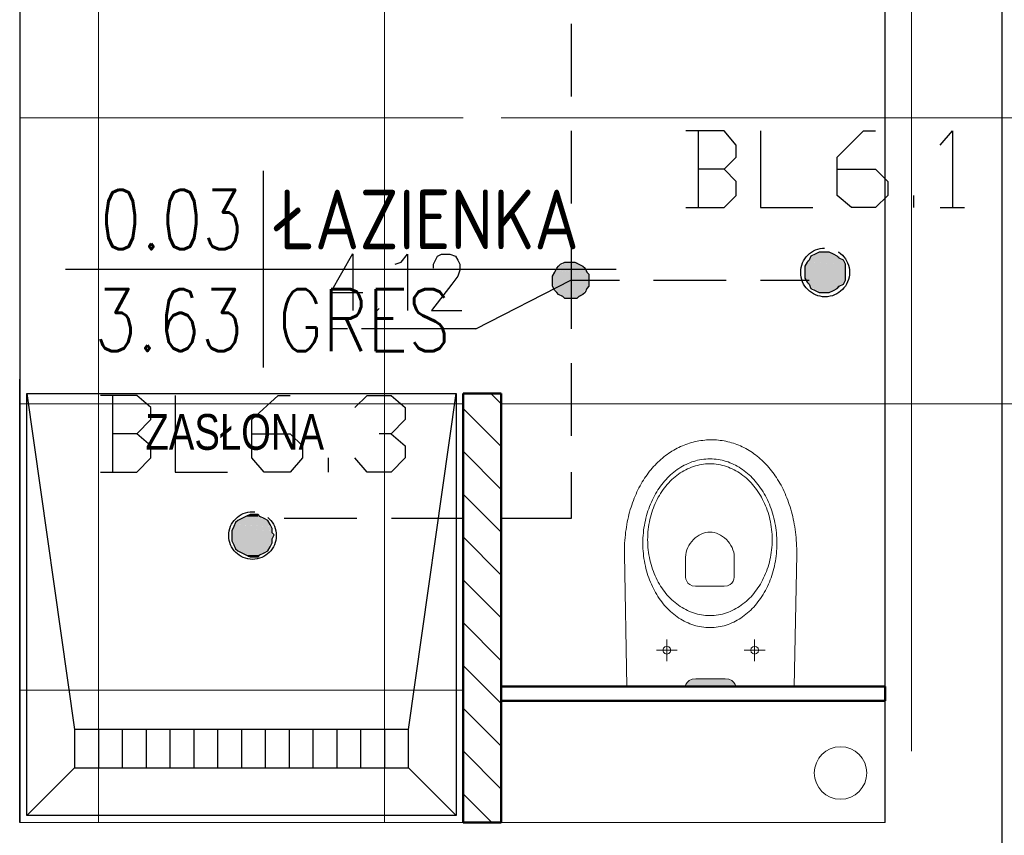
# Model space of a CAD drawing. Header units: millimetres. Extents: x 282377 to 1404227, y -783705 to 1038705.
# Tile 228 of 243: x 386369 to 386576, y 8814 to 8985. Entities that reach past the tile are written whole.
import ezdxf
from ezdxf.enums import TextEntityAlignment as Align

# ---------------------------------------------------------------- set-up
doc = ezdxf.new("R2010")
doc.units = ezdxf.units.MM
doc.linetypes.add('ACAD_ISO08W100', pattern=[36, 24, -3, 6, -3])
doc.layers.add('!!ELEKTRYKA', color=7, linetype='Continuous')
doc.styles.add('BIKTC', font='bikromsw.shx', dxfattribs={"width": 0.8})
doc.styles.add('ROMANS', font='romans', dxfattribs={"width": 0.7})

# ---------------------------------------------------------------- blocks, each defined once
blk = doc.blocks.new('bikmet')
blk.add_line((0, 1.65), (0, -1.65))
at = {"style": 'ROMANS', "width": 0.8}
blk.add_attdef('NRPOM', text='', height=1, dxfattribs=at).set_placement((-0.333, 0.333), align=Align.RIGHT)
blk.add_attdef('NWAPOM', (0.25, 0.333), '', height=1, dxfattribs=at)
blk.add_attdef('PODLOGA', text='', height=1.042, dxfattribs=at).set_placement((0.25, -0.333), align=Align.TOP_LEFT)
blk.add_attdef('RAREA', text='', height=1.042, dxfattribs=at).set_placement((-0.333, -0.333), align=Align.TOP_RIGHT)

msp = doc.modelspace()

# ---------------------------------------------------------------- hatches: boundary and pattern name
at = {"layer": '!!ELEKTRYKA', "lineweight": 18}
h = msp.add_hatch(color=252, dxfattribs=at)
h.dxf.hatch_style = 1
h.paths.add_polyline_path([(386517.13, 8847.02), (386517.9, 8846.91), (386518.52, 8846.62), (386518.98, 8846.23), (386519.27, 8845.79), (386519.37, 8845.38), (386508.77, 8845.38), (386508.87, 8845.79), (386509.16, 8846.23), (386509.62, 8846.62), (386510.24, 8846.91), (386511.01, 8847.02)])

# ---------------------------------------------------------------- linework, layer by layer
at = {"layer": '!!ELEKTRYKA', "color": 252}
for p, q in [((386550.7, 8816.86), (386550.7, 9163.36)), ((386575.2, 8795.36), (386575.2, 9139.16)), ((386369.2, 8999.36), (386369.2, 8816.86)), ((386369.2, 8816.86), (386369.2, 8909.86)), ((386369.2, 8909.86), (386369.2, 8816.86)), ((386370.7, 8906.86), (386380.7, 8836.36)), ((386370.7, 8906.86), (386460.7, 8906.86)), ((386370.7, 8818.36), (386370.7, 8906.86)), ((386450.7, 8836.36), (386460.7, 8906.86)), ((386460.7, 8906.86), (386460.7, 8818.36)), ((386470.2, 8816.86), (386470.2, 8906.86)), ((386450.7, 8836.36), (386380.7, 8836.36)), ((386380.7, 8836.36), (386380.7, 8828.36)), ((386385.7, 8836.36), (386385.7, 8828.36)), ((386390.7, 8836.36), (386390.7, 8828.36)), ((386395.7, 8836.36), (386395.7, 8828.36)), ((386400.7, 8836.36), (386400.7, 8828.36)), ((386405.7, 8836.36), (386405.7, 8828.36)), ((386410.7, 8836.36), (386410.7, 8828.36)), ((386415.7, 8836.36), (386415.7, 8828.36)), ((386420.7, 8836.36), (386420.7, 8828.36)), ((386425.7, 8836.36), (386425.7, 8828.36)), ((386430.7, 8836.36), (386430.7, 8828.36)), ((386435.7, 8836.36), (386435.7, 8828.36)), ((386440.7, 8836.36), (386440.7, 8828.36)), ((386445.7, 8836.36), (386445.7, 8828.36)), ((386450.7, 8828.36), (386450.7, 8836.36)), ((386380.7, 8828.36), (386370.7, 8818.36)), ((386380.7, 8828.36), (386450.7, 8828.36)), ((386450.7, 8828.36), (386460.7, 8818.36)), ((386460.7, 8818.36), (386370.7, 8818.36))]:
    msp.add_line(p, q, dxfattribs=at)
at = {"layer": '!!ELEKTRYKA', "color": 252, "lineweight": 15, "ltscale": 15}
for p, q in [((386385.7, 8816.86), (386385.7, 8998.36)), ((386445.7, 8816.86), (386445.7, 8998.36)), ((386556.2, 8831.86), (386556.2, 8998.36)), ((386462.2, 8964.66), (386369.2, 8964.66)), ((386582.2, 8964.66), (386470.2, 8964.66)), ((386462.2, 8904.66), (386369.2, 8904.66)), ((386582.2, 8904.66), (386470.2, 8904.66)), ((386462.2, 8844.66), (386369.2, 8844.66))]:
    msp.add_line(p, q, dxfattribs=at)
at = {"layer": '!!ELEKTRYKA', "color": 7}
msp.add_line((386378.84, 8932.91), (386494.29, 8932.91), dxfattribs=at)
at = {"layer": '!!ELEKTRYKA', "color": 252, "lineweight": 50}
for p, q in [((386470.2, 8906.86), (386462.2, 8906.86)), ((386462.2, 8816.86), (386462.2, 8906.86)), ((386470.2, 8906.86), (386462.2, 8906.86)), ((386462.2, 8906.86), (386462.2, 8816.86)), ((386470.2, 8816.86), (386470.2, 8906.86)), ((386550.7, 8845.38), (386470.2, 8845.38)), ((386550.7, 8845.38), (386470.2, 8845.38)), ((386470.2, 8845.38), (386470.2, 8842.38)), ((386550.7, 8842.38), (386550.7, 8845.38)), ((386550.7, 8842.38), (386470.2, 8842.38)), ((386470.2, 8842.38), (386550.7, 8842.38)), ((386462.2, 8816.86), (386470.2, 8816.86))]:
    msp.add_line(p, q, dxfattribs=at)
at = {"layer": '!!ELEKTRYKA', "color": 252, "linetype": 'Continuous', "lineweight": 18}
for p, q in [((386470.2, 8904.69), (386468.03, 8906.86)), ((386470.2, 8895.71), (386462.2, 8903.71)), ((386470.2, 8886.73), (386462.2, 8894.73)), ((386470.2, 8877.75), (386462.2, 8885.75)), ((386470.2, 8868.77), (386462.2, 8876.77)), ((386470.2, 8859.79), (386462.2, 8867.79)), ((386470.2, 8850.81), (386462.2, 8858.81)), ((386470.2, 8841.83), (386462.2, 8849.83)), ((386470.2, 8832.85), (386462.2, 8840.85)), ((386470.2, 8823.87), (386462.2, 8831.87)), ((386468.23, 8816.86), (386462.2, 8822.89))]:
    msp.add_line(p, q, dxfattribs=at)
at = {"layer": '!!ELEKTRYKA', "color": 252, "lineweight": 13}
for p, q in [((386506.35, 8894.96), (386506.7, 8895.16)), ((386506.7, 8895.16), (386507.06, 8895.35)), ((386507.06, 8895.35), (386507.42, 8895.54)), ((386507.42, 8895.54), (386507.79, 8895.71)), ((386507.79, 8895.71), (386508.16, 8895.87)), ((386508.16, 8895.87), (386508.53, 8896.03)), ((386508.53, 8896.03), (386508.91, 8896.17)), ((386508.91, 8896.17), (386509.29, 8896.3)), ((386509.29, 8896.3), (386509.67, 8896.43)), ((386509.67, 8896.43), (386510.06, 8896.54)), ((386510.06, 8896.54), (386510.45, 8896.64)), ((386510.45, 8896.64), (386510.84, 8896.74)), ((386510.84, 8896.74), (386511.24, 8896.82)), ((386511.24, 8896.82), (386511.64, 8896.9)), ((386511.64, 8896.9), (386512.04, 8896.96)), ((386512.04, 8896.96), (386512.44, 8897.01)), ((386512.44, 8897.01), (386512.85, 8897.05)), ((386512.85, 8897.05), (386513.25, 8897.09)), ((386513.25, 8897.09), (386513.66, 8897.11)), ((386513.66, 8897.11), (386514.07, 8897.12)), ((386514.07, 8897.12), (386514.49, 8897.12)), ((386514.49, 8897.12), (386514.9, 8897.11)), ((386514.9, 8897.11), (386515.3, 8897.09)), ((386515.3, 8897.09), (386515.71, 8897.05)), ((386515.71, 8897.05), (386516.11, 8897.01)), ((386516.11, 8897.01), (386516.51, 8896.96)), ((386516.51, 8896.96), (386516.91, 8896.89)), ((386516.91, 8896.89), (386517.31, 8896.81)), ((386517.31, 8896.81), (386517.7, 8896.73)), ((386517.7, 8896.73), (386518.09, 8896.63)), ((386518.09, 8896.63), (386518.47, 8896.52)), ((386518.47, 8896.52), (386518.86, 8896.41)), ((386518.86, 8896.41), (386519.24, 8896.28)), ((386519.24, 8896.28), (386519.61, 8896.14)), ((386519.61, 8896.14), (386519.99, 8895.99)), ((386519.99, 8895.99), (386520.36, 8895.83)), ((386520.36, 8895.83), (386520.72, 8895.66)), ((386520.72, 8895.66), (386521.09, 8895.48)), ((386521.09, 8895.48), (386521.45, 8895.3)), ((386521.45, 8895.3), (386521.8, 8895.1)), ((386521.8, 8895.1), (386522.15, 8894.89)), ((386503.66, 8893.02), (386503.98, 8893.3)), ((386503.98, 8893.3), (386504.3, 8893.56)), ((386504.3, 8893.56), (386504.63, 8893.82)), ((386504.63, 8893.82), (386504.97, 8894.07)), ((386504.97, 8894.07), (386505.31, 8894.3)), ((386505.31, 8894.3), (386505.65, 8894.53)), ((386505.65, 8894.53), (386505.99, 8894.75)), ((386505.99, 8894.75), (386506.35, 8894.96)), ((386512.64, 8893.06), (386512.21, 8893)), ((386513.07, 8893.1), (386512.64, 8893.06)), ((386513.5, 8893.13), (386513.07, 8893.1)), ((386513.94, 8893.13), (386513.5, 8893.13)), ((386514.38, 8893.13), (386513.94, 8893.13)), ((386513.94, 8893.13), (386513.94, 8893.13)), ((386514.81, 8893.1), (386514.38, 8893.13)), ((386515.24, 8893.06), (386514.81, 8893.1)), ((386515.67, 8893), (386515.24, 8893.06)), ((386522.15, 8894.89), (386522.5, 8894.67)), ((386522.5, 8894.67), (386522.84, 8894.44)), ((386522.84, 8894.44), (386523.18, 8894.21)), ((386523.18, 8894.21), (386523.51, 8893.96)), ((386523.51, 8893.96), (386523.84, 8893.71)), ((386523.84, 8893.71), (386524.17, 8893.44)), ((386524.17, 8893.44), (386524.49, 8893.17)), ((386524.49, 8893.17), (386524.8, 8892.88)), ((386501.57, 8890.86), (386501.85, 8891.19)), ((386501.85, 8891.19), (386502.14, 8891.52)), ((386502.14, 8891.52), (386502.43, 8891.84)), ((386502.43, 8891.84), (386502.73, 8892.15)), ((386502.73, 8892.15), (386503.04, 8892.45)), ((386503.04, 8892.45), (386503.35, 8892.74)), ((386503.35, 8892.74), (386503.66, 8893.02)), ((386507.45, 8891.13), (386507.09, 8890.88)), ((386507.82, 8891.36), (386507.45, 8891.13)), ((386508.19, 8891.58), (386507.82, 8891.36)), ((386508.57, 8891.79), (386508.19, 8891.58)), ((386508.96, 8891.98), (386508.57, 8891.79)), ((386509.26, 8891.03), (386508.87, 8890.84)), ((386509.35, 8892.16), (386508.96, 8891.98)), ((386509.66, 8891.21), (386509.26, 8891.03)), ((386509.74, 8892.33), (386509.35, 8892.16)), ((386510.06, 8891.38), (386509.66, 8891.21)), ((386510.14, 8892.48), (386509.74, 8892.33)), ((386510.48, 8891.52), (386510.06, 8891.38)), ((386510.55, 8892.61), (386510.14, 8892.48)), ((386510.89, 8891.65), (386510.48, 8891.52)), ((386510.96, 8892.73), (386510.55, 8892.61)), ((386511.31, 8891.77), (386510.89, 8891.65)), ((386511.37, 8892.84), (386510.96, 8892.73)), ((386511.74, 8891.87), (386511.31, 8891.77)), ((386511.79, 8892.93), (386511.37, 8892.84)), ((386512.17, 8891.95), (386511.74, 8891.87)), ((386512.21, 8893), (386511.79, 8892.93)), ((386512.61, 8892.01), (386512.17, 8891.95)), ((386513.05, 8892.06), (386512.61, 8892.01)), ((386513.49, 8892.08), (386513.05, 8892.06)), ((386513.94, 8892.09), (386513.49, 8892.08)), ((386513.94, 8892.09), (386513.93, 8892.09)), ((386514.39, 8892.08), (386513.94, 8892.09)), ((386514.83, 8892.06), (386514.39, 8892.08)), ((386515.27, 8892.01), (386514.83, 8892.06)), ((386515.71, 8891.95), (386515.27, 8892.01)), ((386516.09, 8892.93), (386515.67, 8893)), ((386516.14, 8891.87), (386515.71, 8891.95)), ((386516.51, 8892.84), (386516.09, 8892.93)), ((386516.57, 8891.77), (386516.14, 8891.87)), ((386516.92, 8892.73), (386516.51, 8892.84)), ((386516.99, 8891.65), (386516.57, 8891.77)), ((386517.33, 8892.61), (386516.92, 8892.73)), ((386517.4, 8891.52), (386516.99, 8891.65)), ((386517.74, 8892.48), (386517.33, 8892.61)), ((386517.82, 8891.38), (386517.4, 8891.52)), ((386518.14, 8892.33), (386517.74, 8892.48)), ((386518.22, 8891.21), (386517.82, 8891.38)), ((386518.53, 8892.16), (386518.14, 8892.33)), ((386518.62, 8891.03), (386518.22, 8891.21)), ((386518.93, 8891.98), (386518.53, 8892.16)), ((386519.01, 8890.84), (386518.62, 8891.03)), ((386519.31, 8891.79), (386518.93, 8891.98)), ((386519.69, 8891.58), (386519.31, 8891.79)), ((386520.06, 8891.36), (386519.69, 8891.58)), ((386520.43, 8891.13), (386520.06, 8891.36)), ((386520.79, 8890.88), (386520.43, 8891.13)), ((386524.8, 8892.88), (386525.11, 8892.59)), ((386525.11, 8892.59), (386525.41, 8892.29)), ((386525.41, 8892.29), (386525.71, 8891.98)), ((386525.71, 8891.98), (386526.01, 8891.66)), ((386526.01, 8891.66), (386526.29, 8891.33)), ((386526.29, 8891.33), (386526.58, 8891)), ((386526.58, 8891), (386526.85, 8890.65)), ((386499.99, 8888.67), (386500.24, 8889.06)), ((386500.24, 8889.06), (386500.49, 8889.44)), ((386500.49, 8889.44), (386500.75, 8889.8)), ((386500.75, 8889.8), (386501.02, 8890.16)), ((386501.02, 8890.16), (386501.29, 8890.52)), ((386501.29, 8890.52), (386501.57, 8890.86)), ((386505.06, 8889.15), (386504.75, 8888.82)), ((386505.38, 8889.47), (386505.06, 8889.15)), ((386505.71, 8889.77), (386505.38, 8889.47)), ((386506.04, 8890.07), (386505.71, 8889.77)), ((386506.3, 8889.08), (386505.97, 8888.77)), ((386506.39, 8890.35), (386506.04, 8890.07)), ((386506.65, 8889.37), (386506.3, 8889.08)), ((386506.73, 8890.63), (386506.39, 8890.35)), ((386507, 8889.65), (386506.65, 8889.37)), ((386507.09, 8890.88), (386506.73, 8890.63)), ((386507.36, 8889.92), (386507, 8889.65)), ((386507.72, 8890.17), (386507.36, 8889.92)), ((386508.1, 8890.41), (386507.72, 8890.17)), ((386508.48, 8890.63), (386508.1, 8890.41)), ((386508.87, 8890.84), (386508.48, 8890.63)), ((386519.4, 8890.63), (386519.01, 8890.84)), ((386519.78, 8890.41), (386519.4, 8890.63)), ((386520.16, 8890.17), (386519.78, 8890.41)), ((386520.52, 8889.92), (386520.16, 8890.17)), ((386520.88, 8889.65), (386520.52, 8889.92)), ((386521.15, 8890.63), (386520.79, 8890.88)), ((386521.23, 8889.37), (386520.88, 8889.65)), ((386521.49, 8890.35), (386521.15, 8890.63)), ((386521.58, 8889.08), (386521.23, 8889.37)), ((386521.84, 8890.07), (386521.49, 8890.35)), ((386521.91, 8888.77), (386521.58, 8889.08)), ((386522.17, 8889.77), (386521.84, 8890.07)), ((386522.5, 8889.47), (386522.17, 8889.77)), ((386522.82, 8889.15), (386522.5, 8889.47)), ((386523.13, 8888.82), (386522.82, 8889.15)), ((386526.85, 8890.65), (386527.13, 8890.3)), ((386527.13, 8890.3), (386527.39, 8889.94)), ((386527.39, 8889.94), (386527.65, 8889.56)), ((386527.65, 8889.56), (386527.9, 8889.19)), ((386527.9, 8889.19), (386528.15, 8888.8)), ((386498.86, 8886.63), (386499.07, 8887.06)), ((386499.07, 8887.06), (386499.29, 8887.47)), ((386499.29, 8887.47), (386499.52, 8887.88)), ((386499.52, 8887.88), (386499.75, 8888.28)), ((386499.75, 8888.28), (386499.99, 8888.67)), ((386503.31, 8887), (386503.05, 8886.61)), ((386503.58, 8887.39), (386503.31, 8887)), ((386503.86, 8887.76), (386503.58, 8887.39)), ((386504.15, 8888.12), (386503.86, 8887.76)), ((386504.42, 8887.06), (386504.14, 8886.68)), ((386504.45, 8888.47), (386504.15, 8888.12)), ((386504.71, 8887.42), (386504.42, 8887.06)), ((386504.75, 8888.82), (386504.45, 8888.47)), ((386505.01, 8887.78), (386504.71, 8887.42)), ((386505.32, 8888.12), (386505.01, 8887.78)), ((386505.64, 8888.45), (386505.32, 8888.12)), ((386505.97, 8888.77), (386505.64, 8888.45)), ((386522.24, 8888.45), (386521.91, 8888.77)), ((386522.56, 8888.12), (386522.24, 8888.45)), ((386522.87, 8887.78), (386522.56, 8888.12)), ((386523.17, 8887.42), (386522.87, 8887.78)), ((386523.43, 8888.47), (386523.13, 8888.82)), ((386523.46, 8887.06), (386523.17, 8887.42)), ((386523.73, 8888.12), (386523.43, 8888.47)), ((386523.74, 8886.68), (386523.46, 8887.06)), ((386524.02, 8887.76), (386523.73, 8888.12)), ((386524.3, 8887.39), (386524.02, 8887.76)), ((386524.57, 8887), (386524.3, 8887.39)), ((386524.83, 8886.61), (386524.57, 8887)), ((386528.15, 8888.8), (386528.39, 8888.4)), ((386528.39, 8888.4), (386528.63, 8888)), ((386528.63, 8888), (386528.85, 8887.59)), ((386528.85, 8887.59), (386529.08, 8887.17)), ((386529.08, 8887.17), (386529.29, 8886.74)), ((386497.89, 8884.4), (386498.07, 8884.86)), ((386498.07, 8884.86), (386498.25, 8885.32)), ((386498.25, 8885.32), (386498.45, 8885.76)), ((386498.45, 8885.76), (386498.65, 8886.2)), ((386498.65, 8886.2), (386498.86, 8886.63)), ((386502.09, 8884.95), (386501.87, 8884.51)), ((386502.31, 8885.37), (386502.09, 8884.95)), ((386502.55, 8885.8), (386502.31, 8885.37)), ((386502.79, 8886.21), (386502.55, 8885.8)), ((386503.05, 8886.61), (386502.79, 8886.21)), ((386503.12, 8885.07), (386502.89, 8884.64)), ((386503.36, 8885.48), (386503.12, 8885.07)), ((386503.61, 8885.89), (386503.36, 8885.48)), ((386503.87, 8886.29), (386503.61, 8885.89)), ((386504.14, 8886.68), (386503.87, 8886.29)), ((386524.01, 8886.29), (386523.74, 8886.68)), ((386524.27, 8885.89), (386524.01, 8886.29)), ((386524.52, 8885.48), (386524.27, 8885.89)), ((386524.76, 8885.07), (386524.52, 8885.48)), ((386524.99, 8884.64), (386524.76, 8885.07)), ((386525.09, 8886.21), (386524.83, 8886.61)), ((386525.33, 8885.8), (386525.09, 8886.21)), ((386525.57, 8885.37), (386525.33, 8885.8)), ((386525.79, 8884.95), (386525.57, 8885.37)), ((386526.01, 8884.51), (386525.79, 8884.95)), ((386529.29, 8886.74), (386529.5, 8886.31)), ((386529.5, 8886.31), (386529.7, 8885.86)), ((386529.7, 8885.86), (386529.89, 8885.41)), ((386529.89, 8885.41), (386530.08, 8884.95)), ((386530.08, 8884.95), (386530.26, 8884.49)), ((386497.25, 8882.48), (386497.4, 8882.97)), ((386497.4, 8882.97), (386497.55, 8883.45)), ((386497.55, 8883.45), (386497.72, 8883.93)), ((386497.72, 8883.93), (386497.89, 8884.4)), ((386501.28, 8883.14), (386501.11, 8882.67)), ((386501.47, 8883.61), (386501.28, 8883.14)), ((386501.67, 8884.06), (386501.47, 8883.61)), ((386501.87, 8884.51), (386501.67, 8884.06)), ((386502.08, 8882.83), (386501.91, 8882.36)), ((386502.27, 8883.3), (386502.08, 8882.83)), ((386502.46, 8883.75), (386502.27, 8883.3)), ((386502.67, 8884.2), (386502.46, 8883.75)), ((386502.89, 8884.64), (386502.67, 8884.2)), ((386525.21, 8884.2), (386524.99, 8884.64)), ((386525.42, 8883.75), (386525.21, 8884.2)), ((386525.61, 8883.3), (386525.42, 8883.75)), ((386525.8, 8882.83), (386525.61, 8883.3)), ((386525.97, 8882.36), (386525.8, 8882.83)), ((386526.22, 8884.06), (386526.01, 8884.51)), ((386526.41, 8883.61), (386526.22, 8884.06)), ((386526.6, 8883.14), (386526.41, 8883.61)), ((386526.77, 8882.67), (386526.6, 8883.14)), ((386530.26, 8884.49), (386530.43, 8884.01)), ((386530.43, 8884.01), (386530.59, 8883.53)), ((386530.59, 8883.53), (386530.75, 8883.04)), ((386530.75, 8883.04), (386530.9, 8882.55)), ((386496.73, 8880.44), (386496.85, 8880.96)), ((386496.85, 8880.96), (386496.97, 8881.47)), ((386496.97, 8881.47), (386497.11, 8881.98)), ((386497.11, 8881.98), (386497.25, 8882.48)), ((386500.52, 8880.72), (386500.4, 8880.22)), ((386500.65, 8881.22), (386500.52, 8880.72)), ((386500.79, 8881.71), (386500.65, 8881.22)), ((386500.94, 8882.2), (386500.79, 8881.71)), ((386501.11, 8882.67), (386500.94, 8882.2)), ((386501.47, 8880.9), (386501.35, 8880.4)), ((386501.6, 8881.4), (386501.47, 8880.9)), ((386501.75, 8881.88), (386501.6, 8881.4)), ((386501.91, 8882.36), (386501.75, 8881.88)), ((386526.13, 8881.88), (386525.97, 8882.36)), ((386526.28, 8881.4), (386526.13, 8881.88)), ((386526.41, 8880.9), (386526.28, 8881.4)), ((386526.53, 8880.4), (386526.41, 8880.9)), ((386526.94, 8882.2), (386526.77, 8882.67)), ((386527.09, 8881.71), (386526.94, 8882.2)), ((386527.23, 8881.22), (386527.09, 8881.71)), ((386527.36, 8880.72), (386527.23, 8881.22)), ((386527.48, 8880.22), (386527.36, 8880.72)), ((386530.9, 8882.55), (386531.04, 8882.05)), ((386531.04, 8882.05), (386531.17, 8881.54)), ((386531.17, 8881.54), (386531.3, 8881.02)), ((386531.3, 8881.02), (386531.42, 8880.5)), ((386496.35, 8878.3), (386496.43, 8878.84)), ((386496.43, 8878.84), (386496.52, 8879.38)), ((386496.52, 8879.38), (386496.62, 8879.92)), ((386496.62, 8879.92), (386496.73, 8880.44)), ((386500.11, 8878.67), (386500.04, 8878.15)), ((386500.2, 8879.19), (386500.11, 8878.67)), ((386500.29, 8879.71), (386500.2, 8879.19)), ((386500.4, 8880.22), (386500.29, 8879.71)), ((386501.07, 8878.86), (386501, 8878.33)), ((386501.15, 8879.38), (386501.07, 8878.86)), ((386501.24, 8879.89), (386501.15, 8879.38)), ((386501.35, 8880.4), (386501.24, 8879.89)), ((386526.64, 8879.89), (386526.53, 8880.4)), ((386526.73, 8879.38), (386526.64, 8879.89)), ((386526.81, 8878.86), (386526.73, 8879.38)), ((386526.88, 8878.33), (386526.81, 8878.86)), ((386527.59, 8879.71), (386527.48, 8880.22)), ((386527.68, 8879.19), (386527.59, 8879.71)), ((386527.77, 8878.67), (386527.68, 8879.19)), ((386527.84, 8878.15), (386527.77, 8878.67)), ((386531.42, 8880.5), (386531.52, 8879.97)), ((386531.52, 8879.97), (386531.62, 8879.43)), ((386531.62, 8879.43), (386531.72, 8878.88)), ((386531.72, 8878.88), (386531.8, 8878.33)), ((386496.1, 8876.04), (386496.15, 8876.62)), ((386496.15, 8876.62), (386496.21, 8877.18)), ((386496.21, 8877.18), (386496.27, 8877.74)), ((386496.27, 8877.74), (386496.35, 8878.3)), ((386499.9, 8876.54), (386499.88, 8875.99)), ((386499.94, 8877.08), (386499.9, 8876.54)), ((386499.98, 8877.61), (386499.94, 8877.08)), ((386500.04, 8878.15), (386499.98, 8877.61)), ((386500.89, 8876.72), (386500.88, 8876.18)), ((386500.91, 8877.26), (386500.89, 8876.72)), ((386500.95, 8877.8), (386500.91, 8877.26)), ((386501, 8878.33), (386500.95, 8877.8)), ((386510.88, 8876.55), (386510.49, 8876.2)), ((386511.28, 8876.86), (386510.88, 8876.55)), ((386511.7, 8877.13), (386511.28, 8876.86)), ((386512.14, 8877.36), (386511.7, 8877.13)), ((386512.59, 8877.54), (386512.14, 8877.36)), ((386513.04, 8877.68), (386512.59, 8877.54)), ((386513.49, 8877.76), (386513.04, 8877.68)), ((386513.94, 8877.79), (386513.49, 8877.76)), ((386514.39, 8877.76), (386513.94, 8877.79)), ((386514.85, 8877.68), (386514.39, 8877.76)), ((386515.3, 8877.54), (386514.85, 8877.68)), ((386515.74, 8877.36), (386515.3, 8877.54)), ((386516.18, 8877.13), (386515.74, 8877.36)), ((386516.6, 8876.86), (386516.18, 8877.13)), ((386517.01, 8876.56), (386516.6, 8876.86)), ((386517.39, 8876.21), (386517.01, 8876.56)), ((386526.93, 8877.8), (386526.88, 8878.33)), ((386526.97, 8877.26), (386526.93, 8877.8)), ((386526.99, 8876.72), (386526.97, 8877.26)), ((386527, 8876.18), (386526.99, 8876.72)), ((386527.9, 8877.61), (386527.84, 8878.15)), ((386527.94, 8877.08), (386527.9, 8877.61)), ((386527.98, 8876.54), (386527.94, 8877.08)), ((386528, 8875.99), (386527.98, 8876.54)), ((386531.8, 8878.33), (386531.88, 8877.78)), ((386531.88, 8877.78), (386531.94, 8877.21)), ((386531.94, 8877.21), (386532, 8876.64)), ((386532, 8876.64), (386532.05, 8876.06)), ((386496.01, 8874.29), (386496.03, 8874.88)), ((386496.03, 8874.88), (386496.06, 8875.47)), ((386496.06, 8875.47), (386496.1, 8876.04)), ((386499.88, 8875.44), (386499.87, 8875.44)), ((386499.88, 8875.99), (386499.88, 8875.44)), ((386499.88, 8875.44), (386499.88, 8874.89)), ((386499.88, 8874.89), (386499.9, 8874.34)), ((386500.88, 8876.18), (386500.88, 8876.18)), ((386500.88, 8876.18), (386500.89, 8875.63)), ((386500.89, 8875.63), (386500.91, 8875.09)), ((386500.91, 8875.09), (386500.95, 8874.55)), ((386500.95, 8874.55), (386501, 8874.02)), ((386509.3, 8874.51), (386509.1, 8874.03)), ((386509.54, 8874.98), (386509.3, 8874.51)), ((386509.82, 8875.41), (386509.54, 8874.98)), ((386510.14, 8875.82), (386509.82, 8875.41)), ((386510.49, 8876.2), (386510.14, 8875.82)), ((386517.74, 8875.83), (386517.39, 8876.21)), ((386518.06, 8875.42), (386517.74, 8875.83)), ((386518.34, 8874.99), (386518.06, 8875.42)), ((386518.58, 8874.53), (386518.34, 8874.99)), ((386518.78, 8874.05), (386518.58, 8874.53)), ((386526.88, 8874.02), (386526.93, 8874.55)), ((386526.93, 8874.55), (386526.97, 8875.09)), ((386526.97, 8875.09), (386526.99, 8875.63)), ((386526.99, 8875.63), (386527, 8876.18)), ((386527, 8876.18), (386526.99, 8876.18)), ((386527.98, 8874.34), (386528, 8874.89)), ((386528, 8875.44), (386528, 8875.99)), ((386528, 8874.89), (386528, 8875.44)), ((386532.05, 8876.06), (386532.09, 8875.48)), ((386532.09, 8875.48), (386532.12, 8874.89)), ((386532.12, 8874.89), (386532.14, 8874.3)), ((386496, 8873.69), (386496.01, 8874.29)), ((386496, 8873.09), (386496, 8873.69)), ((386496.55, 8845.37), (386496, 8873.09)), ((386499.9, 8874.34), (386499.94, 8873.8)), ((386499.94, 8873.8), (386499.98, 8873.27)), ((386499.98, 8873.27), (386500.04, 8872.73)), ((386500.04, 8872.73), (386500.11, 8872.21)), ((386501, 8874.02), (386501.07, 8873.5)), ((386501.07, 8873.5), (386501.15, 8872.98)), ((386501.15, 8872.98), (386501.24, 8872.46)), ((386501.24, 8872.46), (386501.35, 8871.95)), ((386508.86, 8873.02), (386508.83, 8872.49)), ((386508.83, 8872.49), (386508.83, 8868.65)), ((386508.95, 8873.53), (386508.86, 8873.02)), ((386509.1, 8874.03), (386508.95, 8873.53)), ((386518.93, 8873.55), (386518.78, 8874.05)), ((386519.02, 8873.04), (386518.93, 8873.55)), ((386519.05, 8872.52), (386519.02, 8873.04)), ((386519.04, 8868.67), (386519.05, 8872.52)), ((386526.53, 8871.95), (386526.64, 8872.46)), ((386526.64, 8872.46), (386526.73, 8872.98)), ((386526.73, 8872.98), (386526.81, 8873.5)), ((386526.81, 8873.5), (386526.88, 8874.02)), ((386527.77, 8872.21), (386527.84, 8872.73)), ((386527.84, 8872.73), (386527.9, 8873.27)), ((386527.9, 8873.27), (386527.94, 8873.8)), ((386527.94, 8873.8), (386527.98, 8874.34)), ((386532.15, 8873.09), (386531.6, 8845.38)), ((386532.14, 8874.3), (386532.15, 8873.69)), ((386532.15, 8873.69), (386532.15, 8873.09)), ((386500.11, 8872.21), (386500.2, 8871.69)), ((386500.2, 8871.69), (386500.29, 8871.17)), ((386500.29, 8871.17), (386500.4, 8870.66)), ((386500.4, 8870.66), (386500.52, 8870.16)), ((386501.35, 8871.95), (386501.47, 8871.45)), ((386501.47, 8871.45), (386501.6, 8870.96)), ((386501.6, 8870.96), (386501.75, 8870.47)), ((386501.75, 8870.47), (386501.91, 8869.99)), ((386525.97, 8869.99), (386526.13, 8870.47)), ((386526.13, 8870.47), (386526.28, 8870.96)), ((386526.28, 8870.96), (386526.41, 8871.45)), ((386526.41, 8871.45), (386526.53, 8871.95)), ((386527.36, 8870.16), (386527.48, 8870.66)), ((386527.48, 8870.66), (386527.59, 8871.17)), ((386527.59, 8871.17), (386527.68, 8871.69)), ((386527.68, 8871.69), (386527.77, 8872.21)), ((386500.52, 8870.16), (386500.65, 8869.66)), ((386500.65, 8869.66), (386500.79, 8869.17)), ((386500.79, 8869.17), (386500.94, 8868.68)), ((386500.94, 8868.68), (386501.11, 8868.21)), ((386501.91, 8869.99), (386502.08, 8869.52)), ((386502.08, 8869.52), (386502.27, 8869.06)), ((386502.27, 8869.06), (386502.46, 8868.6)), ((386502.46, 8868.6), (386502.67, 8868.16)), ((386508.83, 8868.65), (386508.85, 8868.3)), ((386508.85, 8868.3), (386508.92, 8867.89)), ((386518.95, 8867.9), (386519.02, 8868.31)), ((386519.02, 8868.31), (386519.04, 8868.67)), ((386525.21, 8868.16), (386525.42, 8868.6)), ((386525.42, 8868.6), (386525.61, 8869.06)), ((386525.61, 8869.06), (386525.8, 8869.52)), ((386525.8, 8869.52), (386525.97, 8869.99)), ((386526.77, 8868.21), (386526.94, 8868.68)), ((386526.94, 8868.68), (386527.09, 8869.17)), ((386527.09, 8869.17), (386527.23, 8869.66)), ((386527.23, 8869.66), (386527.36, 8870.16)), ((386501.11, 8868.21), (386501.28, 8867.74)), ((386501.28, 8867.74), (386501.47, 8867.27)), ((386501.47, 8867.27), (386501.67, 8866.82)), ((386501.67, 8866.82), (386501.87, 8866.37)), ((386501.87, 8866.37), (386502.09, 8865.93)), ((386502.67, 8868.16), (386502.89, 8867.72)), ((386502.89, 8867.72), (386503.12, 8867.29)), ((386503.12, 8867.29), (386503.36, 8866.87)), ((386503.36, 8866.87), (386503.61, 8866.46)), ((386503.61, 8866.46), (386503.87, 8866.06)), ((386508.92, 8867.89), (386509.07, 8867.48)), ((386509.07, 8867.48), (386509.32, 8867.08)), ((386509.32, 8867.08), (386509.7, 8866.76)), ((386509.7, 8866.76), (386510.24, 8866.53)), ((386510.24, 8866.53), (386510.95, 8866.45)), ((386510.95, 8866.45), (386510.94, 8866.45)), ((386510.95, 8866.45), (386514.17, 8866.45)), ((386514.17, 8866.45), (386516.93, 8866.45)), ((386516.93, 8866.45), (386517.64, 8866.53)), ((386517.64, 8866.53), (386518.17, 8866.76)), ((386518.17, 8866.76), (386518.55, 8867.09)), ((386518.55, 8867.09), (386518.8, 8867.48)), ((386518.8, 8867.48), (386518.95, 8867.9)), ((386524.01, 8866.06), (386524.27, 8866.46)), ((386524.27, 8866.46), (386524.52, 8866.87)), ((386524.52, 8866.87), (386524.76, 8867.29)), ((386524.76, 8867.29), (386524.99, 8867.72)), ((386524.99, 8867.72), (386525.21, 8868.16)), ((386525.79, 8865.93), (386526.01, 8866.37)), ((386526.01, 8866.37), (386526.22, 8866.82)), ((386526.22, 8866.82), (386526.41, 8867.27)), ((386526.41, 8867.27), (386526.6, 8867.74)), ((386526.6, 8867.74), (386526.77, 8868.21)), ((386502.09, 8865.93), (386502.31, 8865.51)), ((386502.31, 8865.51), (386502.55, 8865.08)), ((386502.55, 8865.08), (386502.79, 8864.67)), ((386502.79, 8864.67), (386503.05, 8864.27)), ((386503.05, 8864.27), (386503.31, 8863.88)), ((386503.87, 8866.06), (386504.14, 8865.68)), ((386504.14, 8865.68), (386504.42, 8865.3)), ((386504.42, 8865.3), (386504.71, 8864.93)), ((386504.71, 8864.93), (386505.01, 8864.58)), ((386505.01, 8864.58), (386505.32, 8864.23)), ((386505.32, 8864.23), (386505.64, 8863.9)), ((386522.24, 8863.9), (386522.56, 8864.23)), ((386522.56, 8864.23), (386522.87, 8864.58)), ((386522.87, 8864.58), (386523.17, 8864.93)), ((386523.17, 8864.93), (386523.46, 8865.3)), ((386523.46, 8865.3), (386523.74, 8865.68)), ((386523.74, 8865.68), (386524.01, 8866.06)), ((386524.57, 8863.88), (386524.83, 8864.27)), ((386524.83, 8864.27), (386525.09, 8864.67)), ((386525.09, 8864.67), (386525.33, 8865.08)), ((386525.33, 8865.08), (386525.57, 8865.51)), ((386525.57, 8865.51), (386525.79, 8865.93)), ((386503.31, 8863.88), (386503.58, 8863.49)), ((386503.58, 8863.49), (386503.86, 8863.12)), ((386503.86, 8863.12), (386504.15, 8862.76)), ((386504.15, 8862.76), (386504.45, 8862.41)), ((386504.45, 8862.41), (386504.75, 8862.06)), ((386504.75, 8862.06), (386505.06, 8861.73)), ((386505.64, 8863.9), (386505.97, 8863.59)), ((386505.97, 8863.59), (386506.3, 8863.28)), ((386506.3, 8863.28), (386506.65, 8862.99)), ((386506.65, 8862.99), (386507, 8862.71)), ((386507, 8862.71), (386507.36, 8862.44)), ((386507.36, 8862.44), (386507.72, 8862.19)), ((386507.72, 8862.19), (386508.1, 8861.95)), ((386519.78, 8861.95), (386520.16, 8862.19)), ((386520.16, 8862.19), (386520.52, 8862.44)), ((386520.52, 8862.44), (386520.88, 8862.71)), ((386520.88, 8862.71), (386521.23, 8862.99)), ((386521.23, 8862.99), (386521.58, 8863.28)), ((386521.58, 8863.28), (386521.91, 8863.59)), ((386521.91, 8863.59), (386522.24, 8863.9)), ((386522.82, 8861.73), (386523.13, 8862.06)), ((386523.13, 8862.06), (386523.43, 8862.41)), ((386523.43, 8862.41), (386523.73, 8862.76)), ((386523.73, 8862.76), (386524.02, 8863.12)), ((386524.02, 8863.12), (386524.3, 8863.49)), ((386524.3, 8863.49), (386524.57, 8863.88)), ((386505.06, 8861.73), (386505.38, 8861.41)), ((386505.38, 8861.41), (386505.71, 8861.11)), ((386505.71, 8861.11), (386506.04, 8860.81)), ((386506.04, 8860.81), (386506.39, 8860.53)), ((386506.39, 8860.53), (386506.73, 8860.25)), ((386506.73, 8860.25), (386507.09, 8860)), ((386507.09, 8860), (386507.45, 8859.75)), ((386508.1, 8861.95), (386508.48, 8861.73)), ((386508.48, 8861.73), (386508.87, 8861.52)), ((386508.87, 8861.52), (386509.26, 8861.32)), ((386509.26, 8861.32), (386509.66, 8861.14)), ((386509.66, 8861.14), (386510.06, 8860.98)), ((386510.06, 8860.98), (386510.48, 8860.83)), ((386510.48, 8860.83), (386510.89, 8860.7)), ((386510.89, 8860.7), (386511.31, 8860.59)), ((386511.31, 8860.59), (386511.74, 8860.49)), ((386511.74, 8860.49), (386512.17, 8860.41)), ((386512.17, 8860.41), (386512.61, 8860.34)), ((386512.61, 8860.34), (386513.05, 8860.3)), ((386513.05, 8860.3), (386513.49, 8860.27)), ((386513.49, 8860.27), (386513.94, 8860.26)), ((386513.94, 8860.26), (386513.93, 8860.26)), ((386513.94, 8860.26), (386514.39, 8860.27)), ((386514.39, 8860.27), (386514.83, 8860.3)), ((386514.83, 8860.3), (386515.27, 8860.34)), ((386515.27, 8860.34), (386515.71, 8860.41)), ((386515.71, 8860.41), (386516.14, 8860.49)), ((386516.14, 8860.49), (386516.57, 8860.59)), ((386516.57, 8860.59), (386516.99, 8860.7)), ((386516.99, 8860.7), (386517.4, 8860.83)), ((386517.4, 8860.83), (386517.82, 8860.98)), ((386517.82, 8860.98), (386518.22, 8861.14)), ((386518.22, 8861.14), (386518.62, 8861.32)), ((386518.62, 8861.32), (386519.01, 8861.52)), ((386519.01, 8861.52), (386519.4, 8861.73)), ((386519.4, 8861.73), (386519.78, 8861.95)), ((386520.43, 8859.75), (386520.79, 8860)), ((386520.79, 8860), (386521.15, 8860.25)), ((386521.15, 8860.25), (386521.49, 8860.53)), ((386521.49, 8860.53), (386521.84, 8860.81)), ((386521.84, 8860.81), (386522.17, 8861.11)), ((386522.17, 8861.11), (386522.5, 8861.41)), ((386522.5, 8861.41), (386522.82, 8861.73)), ((386507.45, 8859.75), (386507.82, 8859.52)), ((386507.82, 8859.52), (386508.19, 8859.3)), ((386508.19, 8859.3), (386508.57, 8859.09)), ((386508.57, 8859.09), (386508.96, 8858.9)), ((386508.96, 8858.9), (386509.35, 8858.72)), ((386509.35, 8858.72), (386509.74, 8858.55)), ((386509.74, 8858.55), (386510.14, 8858.4)), ((386510.14, 8858.4), (386510.55, 8858.27)), ((386510.55, 8858.27), (386510.96, 8858.15)), ((386510.96, 8858.15), (386511.37, 8858.04)), ((386511.37, 8858.04), (386511.79, 8857.95)), ((386511.79, 8857.95), (386512.21, 8857.88)), ((386515.67, 8857.88), (386516.09, 8857.95)), ((386516.09, 8857.95), (386516.51, 8858.04)), ((386516.51, 8858.04), (386516.92, 8858.15)), ((386516.92, 8858.15), (386517.33, 8858.27)), ((386517.33, 8858.27), (386517.74, 8858.4)), ((386517.74, 8858.4), (386518.14, 8858.55)), ((386518.14, 8858.55), (386518.53, 8858.72)), ((386518.53, 8858.72), (386518.93, 8858.9)), ((386518.93, 8858.9), (386519.31, 8859.09)), ((386519.31, 8859.09), (386519.69, 8859.3)), ((386519.69, 8859.3), (386520.06, 8859.52)), ((386520.06, 8859.52), (386520.43, 8859.75)), ((386512.21, 8857.88), (386512.64, 8857.82)), ((386512.64, 8857.82), (386513.07, 8857.78)), ((386513.07, 8857.78), (386513.5, 8857.75)), ((386513.5, 8857.75), (386513.94, 8857.75)), ((386513.94, 8857.75), (386514.38, 8857.75)), ((386514.38, 8857.75), (386514.81, 8857.78)), ((386514.81, 8857.78), (386515.24, 8857.82)), ((386515.24, 8857.82), (386515.67, 8857.88)), ((386504.5, 8853.7), (386504.91, 8853.81)), ((386504.91, 8855.24), (386504.91, 8850.74)), ((386504.91, 8853.81), (386505.32, 8853.7)), ((386522.91, 8853.7), (386523.32, 8853.81)), ((386523.32, 8855.24), (386523.32, 8850.74)), ((386523.32, 8853.81), (386523.73, 8853.7)), ((386507.09, 8852.99), (386502.73, 8852.99)), ((386504.09, 8852.99), (386504.2, 8853.4)), ((386504.2, 8852.58), (386504.09, 8852.99)), ((386504.2, 8853.4), (386504.5, 8853.7)), ((386504.5, 8852.29), (386504.2, 8852.58)), ((386504.91, 8852.17), (386504.5, 8852.29)), ((386505.32, 8852.29), (386504.91, 8852.17)), ((386505.32, 8853.7), (386505.62, 8853.4)), ((386505.62, 8852.58), (386505.32, 8852.29)), ((386505.62, 8853.4), (386505.73, 8852.99)), ((386505.73, 8852.99), (386505.62, 8852.58)), ((386525.5, 8852.99), (386521.14, 8852.99)), ((386522.5, 8852.99), (386522.62, 8853.4)), ((386522.62, 8852.58), (386522.5, 8852.99)), ((386522.62, 8853.4), (386522.91, 8853.7)), ((386522.91, 8852.29), (386522.62, 8852.58)), ((386523.32, 8852.17), (386522.91, 8852.29)), ((386523.73, 8852.29), (386523.32, 8852.17)), ((386523.73, 8853.7), (386524.03, 8853.4)), ((386524.03, 8852.58), (386523.73, 8852.29)), ((386524.03, 8853.4), (386524.14, 8852.99)), ((386524.14, 8852.99), (386524.03, 8852.58)), ((386508.87, 8845.79), (386508.77, 8845.38)), ((386509.16, 8846.23), (386508.87, 8845.79)), ((386509.62, 8846.62), (386509.16, 8846.23)), ((386510.24, 8846.91), (386509.62, 8846.62)), ((386511.01, 8847.02), (386510.24, 8846.91)), ((386511.01, 8847.02), (386517.13, 8847.02)), ((386517.13, 8847.02), (386517.9, 8846.91)), ((386517.9, 8846.91), (386518.52, 8846.62)), ((386518.52, 8846.62), (386518.98, 8846.23)), ((386518.98, 8846.23), (386519.27, 8845.79)), ((386519.27, 8845.79), (386519.37, 8845.38))]:
    msp.add_line(p, q, dxfattribs=at)
at = {"layer": '!!ELEKTRYKA', "color": 252, "lineweight": 20}
for q in [(386439.2, 8816.86), (386550.7, 8816.86)]:
    msp.add_line((386369.2, 8816.86), q, dxfattribs=at)
at = {"layer": '!!ELEKTRYKA', "color": 5, "linetype": 'ACAD_ISO08W100', "lineweight": -3}
for points in [[(386484.82, 8984.33), (386484.82, 8969.09)], [(386484.82, 8961.89), (386484.82, 8946.65)], [(386516.92, 8953.86), (386519.47, 8956.4), (386519.47, 8958.94), (386516.92, 8961.91), (386508.9, 8961.91)], [(386511.45, 8961.9), (386511.45, 8945.81)], [(386524.57, 8961.91), (386524.57, 8945.82), (386535.55, 8945.82)], [(386540.64, 8953.86), (386548.7, 8953.86), (386551.24, 8951.32), (386551.24, 8948.36), (386548.7, 8945.82), (386543.62, 8945.82), (386540.64, 8948.36), (386540.64, 8956.4), (386546.16, 8961.9), (386548.7, 8961.9)], [(386562.24, 8958.94), (386564.78, 8961.9), (386564.78, 8945.81)], [(386508.9, 8945.82), (386516.92, 8945.82), (386519.47, 8948.36), (386519.47, 8951.32), (386516.92, 8953.86), (386511.45, 8953.86)], [(386556.72, 8945.82), (386556.72, 8948.36)], [(386562.24, 8945.81), (386567.31, 8945.81)], [(386484.82, 8939.46), (386484.82, 8930.57), (386494.97, 8930.57)], [(386439.01, 8936.09), (386434.38, 8928.04), (386441.14, 8928.04)], [(386439.07, 8936.08), (386439.07, 8924.22)], [(386447.97, 8933.95), (386449.22, 8934.38), (386450.53, 8936.07), (386450.53, 8924.22)], [(386456, 8933.12), (386456, 8933.96), (386456.43, 8934.81), (386456.81, 8935.65), (386457.68, 8936.08), (386459.37, 8936.08), (386460.62, 8935.65), (386461.06, 8934.81), (386461.5, 8933.96), (386461.5, 8932.69), (386461.06, 8931.42), (386459.81, 8929.73), (386455.56, 8924.23), (386461.93, 8924.23)], [(386464.88, 8920.42), (386484.79, 8930.58)], [(386484.82, 8930.57), (386484.82, 8920.4)], [(386502.14, 8930.57), (386517.37, 8930.57)], [(386524.57, 8930.58), (386534.74, 8930.58)], [(386444.13, 8925.07), (386443.69, 8924.65), (386444.13, 8924.23), (386444.57, 8924.65)], [(386464.91, 8920.41), (386434.86, 8920.41)], [(386484.82, 8913.21), (386484.82, 8897.97)], [(386393.75, 8898.4), (386396.71, 8901.36), (386396.71, 8903.9), (386393.75, 8906.44), (386386.14, 8906.44)], [(386388.69, 8906.44), (386388.69, 8890.35)], [(386401.81, 8906.44), (386401.81, 8890.36), (386412.8, 8890.36)], [(386417.88, 8898.4), (386425.91, 8898.4), (386428.48, 8895.86), (386428.48, 8893.32), (386425.91, 8890.36), (386420.45, 8890.36), (386417.88, 8893.32), (386417.88, 8901.36), (386423.4, 8906.44), (386425.91, 8906.44)], [(386439.48, 8903.9), (386442.05, 8906.44), (386447.12, 8906.44), (386450.06, 8903.9), (386450.06, 8901.36), (386447.12, 8898.4), (386444.55, 8898.4)], [(386386.14, 8890.36), (386393.75, 8890.36), (386396.71, 8893.32), (386396.71, 8895.86), (386393.75, 8898.4), (386388.66, 8898.4)], [(386447.12, 8898.4), (386450.06, 8895.86), (386450.06, 8893.32), (386447.12, 8890.35), (386442.05, 8890.35), (386439.48, 8893.32)], [(386433.96, 8890.36), (386433.96, 8893.32)], [(386484.83, 8890.35), (386484.83, 8880.61), (386469.98, 8880.61)], [(386439.87, 8880.62), (386424.65, 8880.62)], [(386462.4, 8880.61), (386447.14, 8880.61)]]:
    msp.add_lwpolyline(points, dxfattribs=at)
for points in [[(386542.37, 8932.27), (386542.37, 8933.11), (386542.37, 8933.96), (386541.94, 8934.81), (386541.07, 8935.23), (386540.64, 8935.66), (386539.83, 8936.08), (386538.96, 8936.5), (386538.1, 8936.5), (386537.66, 8936.5), (386536.86, 8936.5), (386535.99, 8936.08), (386535.12, 8935.66), (386534.75, 8934.81), (386534.31, 8934.38), (386533.88, 8933.54), (386533.88, 8932.69), (386533.88, 8931.84), (386533.88, 8931), (386534.31, 8930.15), (386534.75, 8929.73), (386535.12, 8928.88), (386535.99, 8928.46), (386536.86, 8928.04), (386537.66, 8928.04), (386538.1, 8928.04), (386538.96, 8928.04), (386539.83, 8928.46), (386540.64, 8928.88), (386541.07, 8929.31), (386541.94, 8929.73), (386542.37, 8930.57), (386542.37, 8931.42)], [(386487.31, 8927.61), (386486.44, 8927.19), (386486.06, 8926.77), (386485.19, 8926.77), (386484.32, 8926.77), (386483.51, 8926.77), (386483.07, 8927.19), (386482.2, 8927.61), (386481.83, 8928.04), (386481.39, 8928.46), (386480.95, 8929.31), (386480.95, 8930.16), (386480.95, 8931), (386480.95, 8931.42), (386481.39, 8932.27), (386481.83, 8933.12), (386482.2, 8933.54), (386482.64, 8933.96), (386483.51, 8934.39), (386484.32, 8934.39), (386485.19, 8934.39), (386485.63, 8934.39), (386486.44, 8933.96), (386487.31, 8933.54), (386487.75, 8933.12), (386488.12, 8932.27), (386488.56, 8931.84), (386488.56, 8931), (386488.56, 8930.16), (386488.56, 8929.31), (386488.12, 8928.88), (386487.75, 8928.04)], [(386422.58, 8877.23), (386422.14, 8877.65), (386422.14, 8878.5), (386421.7, 8879.35), (386421.26, 8880.19), (386420.45, 8880.61), (386419.57, 8881.04), (386419.19, 8881.46), (386418.32, 8881.46), (386417.5, 8881.46), (386416.62, 8881.04), (386415.81, 8880.61), (386414.93, 8880.19), (386414.49, 8879.77), (386414.11, 8878.92), (386413.67, 8878.07), (386413.67, 8877.23), (386413.67, 8876.81), (386413.67, 8875.96), (386414.11, 8875.11), (386414.49, 8874.27), (386414.93, 8873.84), (386415.81, 8873.42), (386416.62, 8872.99), (386417.5, 8872.57), (386418.32, 8872.57), (386419.19, 8872.57), (386419.57, 8872.99), (386420.45, 8873.42), (386421.26, 8873.84), (386421.7, 8874.69), (386422.14, 8875.53), (386422.14, 8876.38)]]:
    msp.add_lwpolyline(points, close=True, dxfattribs=at)
for centre, radius in [((386538.1, 8932.23), 5.12), ((386418.02, 8877.04), 4.99)]:
    msp.add_circle(centre, radius, dxfattribs=at)
at = {"layer": '!!ELEKTRYKA', "color": 252, "linetype": 'Continuous', "lineweight": 20, "ltscale": 25}
msp.add_circle((386541.33, 8827.26), 5.5, dxfattribs=at)
at = {"layer": '!!ELEKTRYKA', "color": 5, "linetype": 'ACAD_ISO08W100', "lineweight": -3}
for points in [[(386536.87, 8936.5), (386539.84, 8936.07), (386536.43, 8936.07)], [(386536.85, 8936.5), (386539.39, 8936.5), (386539.82, 8936.08)], [(386483.53, 8934.38), (386486.46, 8933.96), (386483.09, 8933.96)], [(386483.51, 8934.38), (386486.06, 8934.38), (386486.5, 8933.96)], [(386534.31, 8934.38), (386542.37, 8933.96), (386533.88, 8933.96)], [(386534.3, 8934.81), (386541.92, 8934.39), (386534.3, 8934.39)], [(386534.3, 8934.81), (386541.92, 8934.81), (386541.92, 8934.39)], [(386534.3, 8934.39), (386541.92, 8934.39), (386542.35, 8933.96)], [(386535.14, 8935.24), (386541.47, 8934.81), (386534.71, 8934.81)], [(386535.19, 8935.65), (386541.14, 8935.22), (386535.19, 8935.22)], [(386535.19, 8935.65), (386541.14, 8935.65), (386541.14, 8935.22)], [(386535.19, 8935.22), (386541.14, 8935.22), (386541.51, 8934.8)], [(386536.04, 8936.07), (386540.69, 8935.65), (386535.61, 8935.65)], [(386536.02, 8936.07), (386540.23, 8936.07), (386540.67, 8935.65)], [(386481.39, 8932.69), (386488.56, 8931.84), (386480.95, 8931.84)], [(386481.8, 8933.12), (386488.16, 8932.7), (386481.37, 8932.7)], [(386481.37, 8932.7), (386488.16, 8932.7), (386488.53, 8931.85)], [(386482.29, 8933.53), (386487.77, 8933.11), (386481.85, 8933.11)], [(386481.85, 8933.11), (386487.77, 8933.11), (386488.21, 8932.68)], [(386483.14, 8933.95), (386487.37, 8933.53), (386482.27, 8933.53)], [(386482.27, 8933.53), (386487.37, 8933.53), (386487.75, 8933.11)], [(386483.09, 8933.96), (386486.46, 8933.96), (386487.33, 8933.54)], [(386533.88, 8933.96), (386542.37, 8933.54), (386533.88, 8933.54)], [(386533.88, 8933.96), (386542.37, 8933.96), (386542.37, 8933.54)], [(386533.88, 8933.54), (386542.37, 8933.11), (386533.88, 8933.11)], [(386533.88, 8933.54), (386542.37, 8933.54), (386542.37, 8933.11)], [(386533.88, 8933.11), (386542.37, 8932.69), (386533.88, 8932.69)], [(386533.88, 8933.11), (386542.37, 8933.11), (386542.37, 8932.69)], [(386533.88, 8932.69), (386542.37, 8932.27), (386533.88, 8932.27)], [(386533.88, 8932.69), (386542.37, 8932.69), (386542.37, 8932.27)], [(386533.88, 8932.27), (386542.37, 8931.84), (386533.88, 8931.84)], [(386533.88, 8932.27), (386542.37, 8932.27), (386542.37, 8931.84)], [(386480.95, 8931.84), (386488.56, 8931), (386480.95, 8931)], [(386480.95, 8931.84), (386488.56, 8931.84), (386488.56, 8931)], [(386480.95, 8931), (386488.56, 8930.16), (386480.95, 8930.16)], [(386480.95, 8931), (386488.56, 8931), (386488.56, 8930.16)], [(386533.88, 8931.84), (386542.37, 8931.42), (386533.88, 8931.42)], [(386533.88, 8931.84), (386542.37, 8931.84), (386542.37, 8931.42)], [(386533.88, 8931.42), (386542.37, 8931), (386533.88, 8931)], [(386533.88, 8931.42), (386542.37, 8931.42), (386542.37, 8931)], [(386533.88, 8931), (386542.37, 8930.57), (386533.88, 8930.57)], [(386533.88, 8931), (386542.37, 8931), (386542.37, 8930.57)], [(386533.88, 8930.57), (386541.94, 8930.15), (386534.31, 8930.15)], [(386533.88, 8930.57), (386542.37, 8930.57), (386541.94, 8930.15)], [(386480.95, 8930.16), (386488.56, 8929.73), (386480.95, 8929.73)], [(386480.95, 8930.16), (386488.56, 8930.16), (386488.56, 8929.73)], [(386480.95, 8929.73), (386488.12, 8928.88), (386481.39, 8928.88)], [(386480.95, 8929.73), (386488.56, 8929.73), (386488.12, 8928.88)], [(386481.37, 8928.89), (386487.72, 8928.46), (386481.37, 8928.46)], [(386481.37, 8928.89), (386488.16, 8928.89), (386487.72, 8928.46)], [(386481.37, 8928.46), (386487.29, 8927.61), (386482.24, 8927.61)], [(386481.37, 8928.46), (386487.72, 8928.46), (386487.29, 8927.61)], [(386534.3, 8930.16), (386541.92, 8929.73), (386534.3, 8929.73)], [(386534.3, 8930.16), (386541.92, 8930.16), (386541.92, 8929.73)], [(386534.71, 8929.73), (386541.03, 8929.31), (386535.14, 8929.31)], [(386534.71, 8929.73), (386541.47, 8929.73), (386541.03, 8929.31)], [(386535.19, 8929.29), (386541.14, 8928.87), (386535.19, 8928.87)], [(386535.19, 8929.29), (386541.14, 8929.29), (386541.14, 8928.87)], [(386535.61, 8928.87), (386540.25, 8928.45), (386536.04, 8928.45)], [(386535.61, 8928.87), (386540.69, 8928.87), (386540.25, 8928.45)], [(386536.43, 8928.46), (386539.41, 8928.03), (386536.87, 8928.03)], [(386536.43, 8928.46), (386539.84, 8928.46), (386539.41, 8928.03)], [(386482.27, 8927.6), (386486.94, 8927.18), (386482.7, 8927.18)], [(386482.27, 8927.6), (386487.37, 8927.6), (386486.94, 8927.18)], [(386482.68, 8927.18), (386486.04, 8926.76), (386483.55, 8926.76)], [(386482.68, 8927.18), (386486.92, 8927.18), (386486.04, 8926.76)], [(386416.25, 8881.03), (386420.02, 8880.61), (386415.81, 8880.61)], [(386416.23, 8881.03), (386419.61, 8881.03), (386420.05, 8880.61)], [(386417.08, 8881.46), (386419.21, 8881.04), (386416.64, 8881.04)], [(386417.06, 8881.46), (386419.19, 8881.46), (386419.19, 8881.04)], [(386414.53, 8879.34), (386421.68, 8878.92), (386414.09, 8878.92)], [(386414.09, 8878.92), (386422.12, 8878.5), (386414.09, 8878.5)], [(386414.09, 8878.92), (386421.68, 8878.92), (386422.12, 8878.5)], [(386414.94, 8880.2), (386421.28, 8879.77), (386414.5, 8879.77)], [(386414.5, 8879.77), (386421.72, 8879.35), (386414.5, 8879.35)], [(386414.5, 8879.77), (386421.28, 8879.77), (386421.72, 8879.35)], [(386414.5, 8879.35), (386421.72, 8879.35), (386421.72, 8878.93)], [(386415.36, 8880.62), (386420.81, 8880.2), (386414.92, 8880.2)], [(386414.92, 8880.2), (386421.25, 8880.2), (386421.25, 8879.77)], [(386415.33, 8880.62), (386420.41, 8880.62), (386420.85, 8880.2)], [(386414.11, 8878.5), (386422.14, 8878.07), (386413.67, 8878.07)], [(386413.67, 8878.07), (386422.14, 8877.65), (386413.67, 8877.65)], [(386413.67, 8878.07), (386422.14, 8878.07), (386422.14, 8877.65)], [(386413.67, 8877.65), (386422.14, 8877.23), (386413.67, 8877.23)], [(386413.67, 8877.65), (386422.14, 8877.65), (386422.14, 8877.23)], [(386413.67, 8877.23), (386422.14, 8876.81), (386413.67, 8876.81)], [(386413.67, 8877.23), (386422.58, 8877.23), (386422.14, 8876.81)], [(386413.67, 8876.81), (386422.14, 8876.38), (386413.67, 8876.38)], [(386413.67, 8876.81), (386422.14, 8876.81), (386422.14, 8876.38)], [(386414.09, 8878.5), (386422.12, 8878.5), (386422.12, 8878.08)], [(386413.67, 8876.38), (386422.14, 8875.96), (386413.67, 8875.96)], [(386413.67, 8876.38), (386422.14, 8876.38), (386422.14, 8875.96)], [(386413.67, 8875.96), (386422.14, 8875.53), (386414.11, 8875.53)], [(386413.67, 8875.96), (386422.14, 8875.96), (386422.14, 8875.53)], [(386414.09, 8875.54), (386421.68, 8875.11), (386414.09, 8875.11)], [(386414.09, 8875.54), (386422.12, 8875.54), (386421.68, 8875.11)], [(386414.09, 8875.11), (386421.68, 8874.69), (386414.53, 8874.69)], [(386414.09, 8875.11), (386421.68, 8875.11), (386421.68, 8874.69)], [(386414.5, 8874.69), (386421.28, 8874.27), (386414.5, 8874.27)], [(386414.5, 8874.69), (386421.72, 8874.69), (386421.28, 8874.27)], [(386414.5, 8874.27), (386421.28, 8873.85), (386414.94, 8873.85)], [(386414.5, 8874.27), (386421.28, 8874.27), (386421.28, 8873.85)], [(386414.92, 8873.85), (386420.44, 8873.42), (386415.36, 8873.42)], [(386414.92, 8873.85), (386420.81, 8873.85), (386420.44, 8873.42)], [(386415.81, 8873.41), (386419.64, 8872.99), (386416.25, 8872.99)], [(386415.81, 8873.41), (386420.02, 8873.41), (386419.64, 8872.99)], [(386416.64, 8872.99), (386419.21, 8872.57), (386417.08, 8872.57)], [(386416.64, 8872.99), (386419.21, 8872.99), (386419.21, 8872.57)]]:
    msp.add_solid(points, dxfattribs=at)

# ---------------------------------------------------------------- block references
at = {"layer": '!!ELEKTRYKA', "color": 18, "true_color": 0x000000, "xscale": 12.5, "yscale": 12.5, "zscale": 12.5}
msp.add_blockref('bikmet', (386420.25, 8932.91), dxfattribs=at).add_auto_attribs({'NRPOM': '0.03', 'NWAPOM': 'ŁAZIENKA', 'RAREA': '3.63', 'PODLOGA': 'GRES'})

# ---------------------------------------------------------------- texts
at = {"layer": '!!ELEKTRYKA', "color": 252, "style": 'BIKTC', "width": 0.8}
msp.add_text('ZASŁONA', height=7.5, rotation=360, dxfattribs=at).set_placement((386395.58, 8895.03))

doc.saveas('drawing.dxf')
